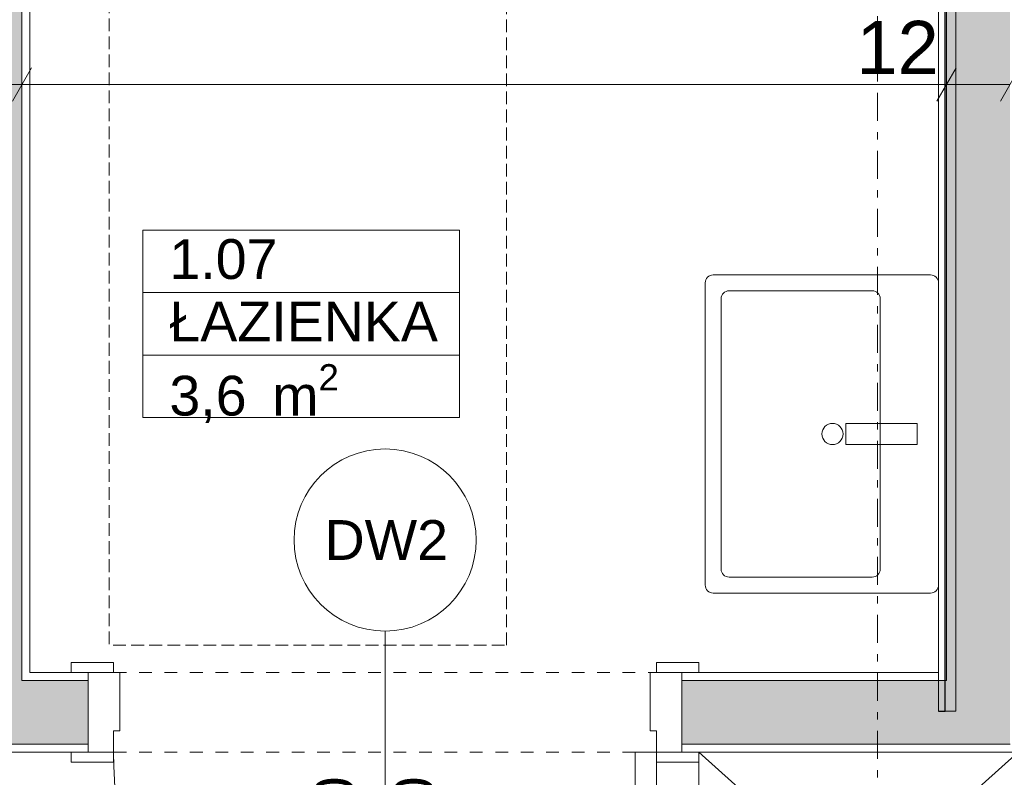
# Model space of a CAD drawing. Extents: x 100 to 2982, y 37 to 2050.
# Tile 114 of 135: x 1536 to 1722, y 1530 to 1673. Entities that reach past the tile are written whole.
import ezdxf
from ezdxf.xclip import XClip

# ---------------------------------------------------------------- set-up
doc = ezdxf.new("R2010")
doc.units = 0
doc.header["$MEASUREMENT"] = 0
doc.header["$XCLIPFRAME"] = 0
for name, pattern in [('Krawędzie ukryte', [17, 12, -5]), ('Przerywana', [24, 12, -12]), ('Przerywana podwójnie', [54.680554, 26.458333, -10.583333, 7.055556, -10.583333])]:
    doc.linetypes.add(name, pattern=pattern)
for name, color, linetype in [('210-A Pomieszczenia', 7, 'Continuous'), ('299-A Wymiary Opisy', 7, 'Continuous'), ('330-W Wyposażenie', 7, 'Continuous'), ('410-K Osie', 7, 'Continuous'), ('420-K Ściany', 7, 'Continuous'), ('810-G Ogólne', 7, 'Continuous'), ('820-G Rysunki Obrazki', 7, 'Continuous'), ('A_ŚCIANY NOŚNE', 7, 'Continuous'), ('Drzwi ARCHICAD', 7, 'Continuous'), ('Nowe_330-W Wyposażenie', 7, 'Continuous'), ('Znaczniki drzwi ARCHICADa', 7, 'Continuous')]:
    doc.layers.add(name, color=color, linetype=linetype)
doc.styles.add('STYL_AUTOMATYCZNY_3', font='txt')
doc.styles.add('STYL_AUTOMATYCZNY_7', font='txt')
pattern_1 = [(0, (-18316.349, -206.5255), (0, 8.660254), [0, -5]), (0, (-18313.849, -202.195), (0, 8.660254), [0, -5])]

# ---------------------------------------------------------------- blocks, each defined once
blk = doc.blocks.new('Rysunek_1_1', base_point=(-18316.35, -206.53))
at = {"layer": '420-K Ściany', "linetype": 'Continuous', "lineweight": 13}
for points in [[(1524.45, 1776.01), (1524.45, 1548.51), (1536.45, 1548.51), (1536.45, 1776.01)], [(1722.84, 1625.91), (1722.84, 1776.01), (1710.84, 1776.01), (1710.84, 1625.91)], [(1710.84, 1625.91), (1710.84, 1613.91), (1722.84, 1613.91), (1722.84, 1625.91)], [(1710.84, 1613.91), (1710.84, 1548.51), (1722.84, 1548.51), (1722.84, 1613.91)], [(1536.45, 1548.51), (1524.45, 1536.51), (1536.45, 1536.51)], [(1536.45, 1548.51), (1524.45, 1548.51), (1524.45, 1536.51)], [(1536.45, 1548.51), (1536.45, 1536.51), (1548.95, 1536.51), (1548.95, 1548.51)], [(1660.95, 1548.51), (1660.95, 1536.51), (1710.84, 1536.51), (1710.84, 1548.51)], [(1710.84, 1548.51), (1722.84, 1536.51), (1722.84, 1548.51)], [(1710.84, 1536.51), (1722.84, 1536.51), (1710.84, 1548.51)]]:
    blk.add_hatch(color=62, dxfattribs=at).paths.add_polyline_path(points)
at = {"layer": '420-K Ściany', "linetype": 'Continuous', "lineweight": 5}
h = blk.add_hatch(dxfattribs=at)
h.set_pattern_fill('Tynk_0001', color=180, style=0, pattern_type=2)
h.set_pattern_definition(pattern_1)
h.paths.add_polyline_path([(1537.95, 1550.01), (1537.95, 1776.01), (1536.45, 1776.01), (1536.45, 1550.01)])
h = blk.add_hatch(dxfattribs=at)
h.set_pattern_fill('Tynk_0001', color=180, style=0, pattern_type=2)
h.set_pattern_definition(pattern_1)
h.paths.add_polyline_path([(1710.84, 1550.01), (1710.84, 1776.01), (1709.34, 1776.01), (1709.34, 1550.01)])
h = blk.add_hatch(dxfattribs=at)
h.set_pattern_fill('Tynk_0001', color=180, style=0, pattern_type=2)
h.set_pattern_definition(pattern_1)
h.paths.add_polyline_path([(1537.95, 1550.01), (1536.45, 1550.01), (1536.45, 1548.51)])
h = blk.add_hatch(dxfattribs=at)
h.set_pattern_fill('Tynk_0001', color=180, style=0, pattern_type=2)
h.set_pattern_definition(pattern_1)
h.paths.add_polyline_path([(1537.95, 1550.01), (1536.45, 1548.51), (1537.95, 1548.51)])
h = blk.add_hatch(dxfattribs=at)
h.set_pattern_fill('Tynk_0001', color=180, style=0, pattern_type=2)
h.set_pattern_definition(pattern_1)
h.paths.add_polyline_path([(1537.95, 1550.01), (1537.95, 1548.51), (1548.95, 1548.51), (1548.95, 1550.01)])
h = blk.add_hatch(dxfattribs=at)
h.set_pattern_fill('Tynk_0001', color=180, style=0, pattern_type=2)
h.set_pattern_definition(pattern_1)
h.paths.add_polyline_path([(1660.95, 1550.01), (1660.95, 1548.51), (1709.34, 1548.51), (1709.34, 1550.01)])
h = blk.add_hatch(dxfattribs=at)
h.set_pattern_fill('Tynk_0001', color=180, style=0, pattern_type=2)
h.set_pattern_definition(pattern_1)
h.paths.add_polyline_path([(1709.34, 1550.01), (1710.84, 1548.51), (1710.84, 1550.01)])
h = blk.add_hatch(dxfattribs=at)
h.set_pattern_fill('Tynk_0001', color=180, style=0, pattern_type=2)
h.set_pattern_definition(pattern_1)
h.paths.add_polyline_path([(1709.34, 1548.51), (1710.84, 1548.51), (1709.34, 1550.01)])
h = blk.add_hatch(dxfattribs=at)
h.set_pattern_fill('Tynk_0001', color=180, style=0, pattern_type=2)
h.set_pattern_definition(pattern_1)
h.paths.add_polyline_path([(1548.95, 1536.51), (1524.45, 1536.51), (1524.45, 1535.01), (1548.95, 1535.01)])
h = blk.add_hatch(dxfattribs=at)
h.set_pattern_fill('Tynk_0001', color=180, style=0, pattern_type=2)
h.set_pattern_definition(pattern_1)
h.paths.add_polyline_path([(1660.95, 1536.51), (1660.95, 1535.01), (1722.84, 1535.01), (1722.84, 1536.51)])
at = {"layer": 'A_ŚCIANY NOŚNE', "linetype": 'Continuous', "lineweight": 5}
h = blk.add_hatch(dxfattribs=at)
h.set_pattern_fill('Gips_0001', color=177, style=0, pattern_type=2)
h.set_pattern_definition([(0, (-18316.349, -206.5255), (0, 3.75), [0, -3.75])])
h.paths.add_polyline_path([(1709.34, 1763.43), (1709.34, 1542.75), (1710.59, 1542.75), (1710.59, 1763.43)])
at = {"layer": 'A_ŚCIANY NOŚNE', "linetype": 'Continuous', "lineweight": 13}
blk.add_hatch(color=252, dxfattribs=at).paths.add_polyline_path([(1712.59, 1542.75), (1712.59, 1763.43), (1710.59, 1763.43), (1710.59, 1542.75)])
at = {"layer": '210-A Pomieszczenia', "color": 6, "linetype": 'Continuous', "lineweight": 13, "ltscale": 0.2}
for p, q in [((1559.27, 1633.46), (1618.99, 1633.46)), ((1559.27, 1621.67), (1559.27, 1633.46)), ((1618.99, 1633.46), (1618.99, 1621.67)), ((1618.99, 1621.67), (1559.27, 1621.67)), ((1559.27, 1621.67), (1618.99, 1621.67)), ((1559.27, 1609.89), (1559.27, 1621.67)), ((1618.99, 1621.67), (1618.99, 1609.89)), ((1618.99, 1609.89), (1559.27, 1609.89)), ((1559.27, 1609.89), (1618.99, 1609.89)), ((1559.27, 1598.1), (1559.27, 1609.89)), ((1618.99, 1609.89), (1618.99, 1598.1)), ((1618.99, 1598.1), (1559.27, 1598.1))]:
    blk.add_line(p, q, dxfattribs=at)
at = {"layer": '299-A Wymiary Opisy', "color": 45, "linetype": 'Continuous', "lineweight": 15, "ltscale": 0.2}
for p, q in [((1538.26, 1664.02), (1534.65, 1657.77)), ((1712.64, 1664.02), (1709.03, 1657.77)), ((1724.64, 1664.02), (1721.03, 1657.77))]:
    blk.add_line(p, q, dxfattribs=at)
at = {"layer": '299-A Wymiary Opisy', "color": 85, "linetype": 'Continuous', "lineweight": 13, "ltscale": 0.2}
for p, q in [((1536.45, 1656.21), (1536.45, 1665.58)), ((1710.84, 1656.21), (1710.84, 1665.58)), ((1524.45, 1660.9), (1536.45, 1660.9)), ((1536.45, 1660.9), (1710.84, 1660.9)), ((1710.84, 1660.9), (1722.84, 1660.9))]:
    blk.add_line(p, q, dxfattribs=at)
at = {"layer": '330-W Wyposażenie', "color": 75, "linetype": 'Continuous', "lineweight": 15, "ltscale": 0.2}
for p, q in [((1669.84, 1622.01), (1696.84, 1622.01)), ((1668.34, 1569.51), (1668.34, 1620.51)), ((1698.34, 1620.51), (1698.34, 1569.51)), ((1696.84, 1568.01), (1669.84, 1568.01))]:
    blk.add_line(p, q, dxfattribs=at)
at = {"layer": '330-W Wyposażenie', "color": 75, "linetype": 'Continuous', "lineweight": 15, "ltscale": 0.2, "flags": 128}
blk.add_lwpolyline([(1709.34, 1623.51), (1709.34, 1566.51, -0.414214), (1707.84, 1565.01), (1666.84, 1565.01, -0.414214), (1665.34, 1566.51), (1665.34, 1623.51, -0.414214), (1666.84, 1625.01), (1707.84, 1625.01, -0.414214)], format="xyb", close=True, dxfattribs=at)
blk.add_lwpolyline([(1691.84, 1597.01), (1691.84, 1593.01), (1705.34, 1593.01), (1705.34, 1597.01)], close=True, dxfattribs=at)
at = {"layer": '330-W Wyposażenie', "color": 75, "linetype": 'Continuous', "lineweight": 15, "ltscale": 0.2}
blk.add_circle((1689.34, 1595.01), 2, dxfattribs=at)
for centre, start, end in [((1669.84, 1620.51), 90, 180), ((1696.84, 1620.51), 0, 90), ((1669.84, 1569.51), 180, 270), ((1696.84, 1569.51), 270, 0)]:
    blk.add_arc(centre, 1.5, start, end, dxfattribs=at)
at = {"layer": '410-K Osie', "color": 101, "linetype": 'Przerywana podwójnie', "lineweight": 5, "ltscale": 0.2}
blk.add_line((1697.8, 1801.51), (1697.8, 517.46), dxfattribs=at)
blk.add_line((1697.8, 1801.51), (1697.8, 517.46), dxfattribs=at)
at = {"layer": '420-K Ściany', "color": 67, "linetype": 'Continuous', "lineweight": 13, "ltscale": 0.2}
for p, q in [((1536.45, 1550.01), (1536.45, 1776.01)), ((1710.84, 1776.01), (1710.84, 1625.91)), ((1710.84, 1625.91), (1710.84, 1613.91)), ((1710.84, 1613.91), (1710.84, 1550.01)), ((1536.45, 1550.01), (1536.45, 1548.51)), ((1536.45, 1550.01), (1536.45, 1548.51)), ((1710.84, 1548.51), (1710.84, 1550.01)), ((1710.84, 1548.51), (1710.84, 1550.01)), ((1548.95, 1548.51), (1536.45, 1548.51)), ((1710.84, 1548.51), (1660.95, 1548.51)), ((1524.45, 1536.51), (1536.45, 1536.51)), ((1536.45, 1536.51), (1548.95, 1536.51)), ((1660.95, 1536.51), (1710.84, 1536.51)), ((1710.84, 1536.51), (1722.84, 1536.51))]:
    blk.add_line(p, q, dxfattribs=at)
at = {"layer": '420-K Ściany', "color": 47, "linetype": 'Continuous', "lineweight": 15, "ltscale": 0.2}
for p, q in [((1548.95, 1550.01), (1545.75, 1550.01)), ((1548.95, 1548.51), (1548.95, 1550.01)), ((1660.95, 1550.01), (1664.15, 1550.01)), ((1660.95, 1548.51), (1660.95, 1550.01)), ((1548.95, 1536.51), (1548.95, 1548.51)), ((1660.95, 1536.51), (1660.95, 1548.51)), ((1548.95, 1535.01), (1548.95, 1536.51)), ((1660.95, 1535.01), (1660.95, 1536.51)), ((1548.95, 1535.01), (1545.75, 1535.01)), ((1660.95, 1535.01), (1664.15, 1535.01))]:
    blk.add_line(p, q, dxfattribs=at)
at = {"layer": '420-K Ściany', "color": 47, "linetype": 'Continuous', "lineweight": 15, "ltscale": 0.2, "flags": 128}
for points in [[(1537.95, 1550.01), (1537.95, 1776.01)], [(1709.34, 1776.01), (1709.34, 1550.01)], [(1548.95, 1550.01), (1537.95, 1550.01)], [(1709.34, 1550.01), (1660.95, 1550.01)], [(1522.95, 1535.01), (1548.95, 1535.01)], [(1660.95, 1535.01), (1724.34, 1535.01)]]:
    blk.add_lwpolyline(points, dxfattribs=at)
at = {"layer": '810-G Ogólne', "color": 4, "linetype": 'Krawędzie ukryte', "lineweight": 13, "ltscale": 0.2, "flags": 128}
blk.add_lwpolyline([(1627.88, 1555.17), (1627.88, 1750.17), (1552.88, 1750.17), (1552.88, 1555.17)], close=True, dxfattribs=at)
at = {"layer": 'A_ŚCIANY NOŚNE', "color": 27, "linetype": 'Continuous', "lineweight": 25, "ltscale": 0.2}
blk.add_line((1710.59, 1542.75), (1710.59, 1763.43), dxfattribs=at)
at = {"layer": 'A_ŚCIANY NOŚNE', "color": 47, "linetype": 'Continuous', "lineweight": 15, "ltscale": 0.2, "flags": 128}
for points in [[(1709.34, 1763.43), (1709.34, 1542.75)], [(1712.59, 1542.75), (1712.59, 1763.43)], [(1710.59, 1542.75), (1712.59, 1542.75)]]:
    blk.add_lwpolyline(points, dxfattribs=at)
at = {"layer": 'A_ŚCIANY NOŚNE', "color": 27, "linetype": 'Continuous', "lineweight": 25, "ltscale": 0.2, "flags": 128}
blk.add_lwpolyline([(1709.34, 1542.75), (1710.59, 1542.75)], dxfattribs=at)
at = {"layer": 'Drzwi ARCHICAD', "color": 3, "linetype": 'Continuous', "lineweight": 13, "ltscale": 0.2}
for p, q in [((1553.75, 1551.91), (1545.75, 1551.91)), ((1545.75, 1551.91), (1545.75, 1550.01)), ((1553.75, 1550.01), (1553.75, 1551.91)), ((1664.15, 1551.91), (1656.15, 1551.91)), ((1656.15, 1551.91), (1656.15, 1550.01)), ((1664.15, 1550.01), (1664.15, 1551.91)), ((1545.75, 1550.01), (1553.75, 1550.01)), ((1656.15, 1550.01), (1664.15, 1550.01)), ((1553.75, 1535.01), (1545.75, 1535.01)), ((1545.75, 1535.01), (1545.75, 1533.11)), ((1553.75, 1533.11), (1553.75, 1535.01)), ((1656.15, 1535.01), (1652.15, 1535.01)), ((1652.15, 1535.01), (1652.15, 1432.61)), ((1664.15, 1535.01), (1656.15, 1535.01)), ((1656.15, 1535.01), (1656.15, 1533.11)), ((1656.15, 1432.61), (1656.15, 1535.01)), ((1664.15, 1533.11), (1664.15, 1535.01)), ((1545.75, 1533.11), (1553.75, 1533.11)), ((1656.15, 1533.11), (1664.15, 1533.11))]:
    blk.add_line(p, q, dxfattribs=at)
at = {"layer": 'Drzwi ARCHICAD', "color": 47, "linetype": 'Continuous', "lineweight": 15, "ltscale": 0.2}
for p, q in [((1548.95, 1550.01), (1545.75, 1550.01)), ((1548.95, 1550.01), (1545.75, 1550.01)), ((1548.95, 1548.51), (1548.95, 1550.01)), ((1548.95, 1548.51), (1548.95, 1550.01)), ((1660.95, 1548.51), (1660.95, 1550.01)), ((1660.95, 1548.51), (1660.95, 1550.01)), ((1660.95, 1550.01), (1664.15, 1550.01)), ((1660.95, 1550.01), (1664.15, 1550.01)), ((1548.95, 1536.51), (1548.95, 1548.51)), ((1548.95, 1536.51), (1548.95, 1548.51)), ((1660.95, 1536.51), (1660.95, 1548.51)), ((1660.95, 1536.51), (1660.95, 1548.51)), ((1548.95, 1535.01), (1548.95, 1536.51)), ((1548.95, 1535.01), (1548.95, 1536.51)), ((1660.95, 1535.01), (1660.95, 1536.51)), ((1660.95, 1535.01), (1660.95, 1536.51)), ((1548.95, 1535.01), (1545.75, 1535.01)), ((1548.95, 1535.01), (1545.75, 1535.01)), ((1660.95, 1535.01), (1664.15, 1535.01)), ((1660.95, 1535.01), (1664.15, 1535.01))]:
    blk.add_line(p, q, dxfattribs=at)
at = {"layer": 'Drzwi ARCHICAD', "color": 3, "linetype": 'Przerywana', "lineweight": 13, "ltscale": 0.2}
for p, q in [((1548.95, 1550.01), (1660.95, 1550.01)), ((1548.95, 1535.01), (1660.95, 1535.01))]:
    blk.add_line(p, q, dxfattribs=at)
at = {"layer": 'Drzwi ARCHICAD', "color": 23, "linetype": 'Continuous', "lineweight": 15, "ltscale": 0.2}
for p, q in [((1548.95, 1535.01), (1548.95, 1550.01)), ((1548.95, 1550.01), (1554.95, 1550.01)), ((1554.95, 1550.01), (1554.95, 1539.01)), ((1654.96, 1539.01), (1654.96, 1550.01)), ((1654.96, 1550.01), (1660.95, 1550.01)), ((1660.95, 1550.01), (1660.95, 1535.01)), ((1554.95, 1539.01), (1553.75, 1539.01)), ((1553.75, 1539.01), (1553.75, 1535.01)), ((1656.15, 1539.01), (1654.96, 1539.01)), ((1656.15, 1535.01), (1656.15, 1539.01)), ((1553.75, 1535.01), (1548.95, 1535.01)), ((1660.95, 1535.01), (1656.15, 1535.01))]:
    blk.add_line(p, q, dxfattribs=at)
at = {"layer": 'Drzwi ARCHICAD', "color": 3, "linetype": 'Continuous', "lineweight": 13, "ltscale": 0.2}
blk.add_arc((1656.15, 1535.01), 102.4, 180, 270, dxfattribs=at)
at = {"layer": 'Nowe_330-W Wyposażenie', "color": 4, "linetype": 'Continuous', "lineweight": 13, "ltscale": 0.2}
for p, q in [((1724.34, 1481.01), (1664.15, 1535.01)), ((1724.34, 1535.01), (1664.15, 1481.01))]:
    blk.add_line(p, q, dxfattribs=at)
at = {"layer": 'Nowe_330-W Wyposażenie', "color": 4, "linetype": 'Continuous', "lineweight": 13, "ltscale": 0.2, "flags": 128}
blk.add_lwpolyline([(1724.34, 1535.01), (1724.34, 1481.01), (1664.15, 1481.01), (1664.15, 1535.01)], close=True, dxfattribs=at)
at = {"layer": 'Znaczniki drzwi ARCHICADa', "color": 45, "linetype": 'Continuous', "lineweight": 15, "ltscale": 0.2}
blk.add_line((1604.95, 1557.83), (1604.95, 1505.01), dxfattribs=at)
at = {"layer": 'Znaczniki drzwi ARCHICADa', "color": 2, "linetype": 'Continuous', "lineweight": 13, "ltscale": 0.2, "flags": 128}
blk.add_lwpolyline([(1622.13, 1575.01, 1), (1587.78, 1575.01, 1)], format="xyb", close=True, dxfattribs=at)
at = {"layer": '210-A Pomieszczenia', "color": 6, "linetype": 'Continuous', "lineweight": 13, "char_height": 7.5, "attachment_point": 1}
for s, insert, style in [('\\A1;{\\pql;\\pt0,25;\\fArial|b0|i0|c238|p38;1.07\\fArial|b0|i0|c238|p38;\\A1{\\H.66x;\\S^  ;}\\fArial|b0|i0|c238|p38;\\fArial|b0|i0|c238|p38;\\A1{\\H.66x;\\S^  ;}}', (1564.27, 1631.74), 'STYL_AUTOMATYCZNY_3'), ('\\A1;{\\pql;\\pt0,230;\\fArial|b0|i0|c0|p38;ŁAZIENKA\\fArial|b0|i0|c0|p38;\\A1{\\H.66x;\\S^  ;}\\fArial|b0|i0|c0|p38;\\fArial|b0|i0|c0|p38;\\A1{\\H.66x;\\S^  ;}}', (1564.27, 1619.96), 'STYL_AUTOMATYCZNY_7'), ('\\A1;{\\pql;\\pt0,25;\\fArial|b0|i0|c238|p38;3,6\\fArial|b0|i0|c238|p38;\\A1{\\H.66x;\\S^  ;}\\fArial|b0|i0|c238|p38; m\\fArial|b0|i0|c238|p38;\\A1{\\H.66x;\\S2^  ;}}', (1564.27, 1608.17), 'STYL_AUTOMATYCZNY_3')]:
    blk.add_mtext(s, dxfattribs=dict(at, insert=insert, style=style))
at = {"layer": '299-A Wymiary Opisy', "color": 46, "linetype": 'Continuous', "lineweight": 15, "insert": (1693.85, 1662.9), "char_height": 10, "width": 15.1772, "attachment_point": 7, "style": 'STYL_AUTOMATYCZNY_7'}
blk.add_mtext('\\A1;{\\pql;\\fArial|b0|i0|c0|p38;12}', dxfattribs=at)
at = {"layer": 'Znaczniki drzwi ARCHICADa', "color": 7, "linetype": 'Continuous', "lineweight": 13, "insert": (1593.54, 1571.26), "char_height": 7.5, "attachment_point": 7, "style": 'STYL_AUTOMATYCZNY_3'}
blk.add_mtext('\\A1;{\\pql;\\pt0;\\fArial|b0|i0|c238|p38;DW2\\fArial|b0|i0|c238|p38;\\fArial|b0|i0|c238|p38;\\fArial|b0|i0|c238|p38;}', dxfattribs=at)
at = {"layer": 'Znaczniki drzwi ARCHICADa', "color": 7, "linetype": 'Continuous', "lineweight": 13, "char_height": 7.5, "attachment_point": 7, "rotation": 90, "style": 'STYL_AUTOMATYCZNY_3'}
for s, insert in [('\\A1;{\\pql;\\pt0;\\fArial|b0|i0|c238|p38;100\\fArial|b0|i0|c238|p38;\\A1{\\H.66x;\\S^  ;}\\fArial|b0|i0|c238|p38;\\fArial|b0|i0|c238|p38;}', (1601.33, 1512.93)), ('\\A1;{\\pql;\\pt0;\\fArial|b0|i0|c238|p38;200\\fArial|b0|i0|c238|p38;\\A1{\\H.66x;\\S^  ;}\\fArial|b0|i0|c238|p38;\\fArial|b0|i0|c238|p38;}', (1616.33, 1512.93))]:
    blk.add_mtext(s, dxfattribs=dict(at, insert=insert))

msp = doc.modelspace()

# ---------------------------------------------------------------- block references
at = {"layer": '820-G Rysunki Obrazki', "color": 65, "linetype": 'Continuous', "lineweight": 13, "ltscale": 0.2}
ref = msp.add_blockref('Rysunek_1_1', (-18316.35, -206.53), dxfattribs=at)
XClip(ref).set_block_clipping_path([(244.527027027, 76.8014120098), (2570.9054054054, 2022.1162324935)])

doc.saveas('drawing.dxf')
